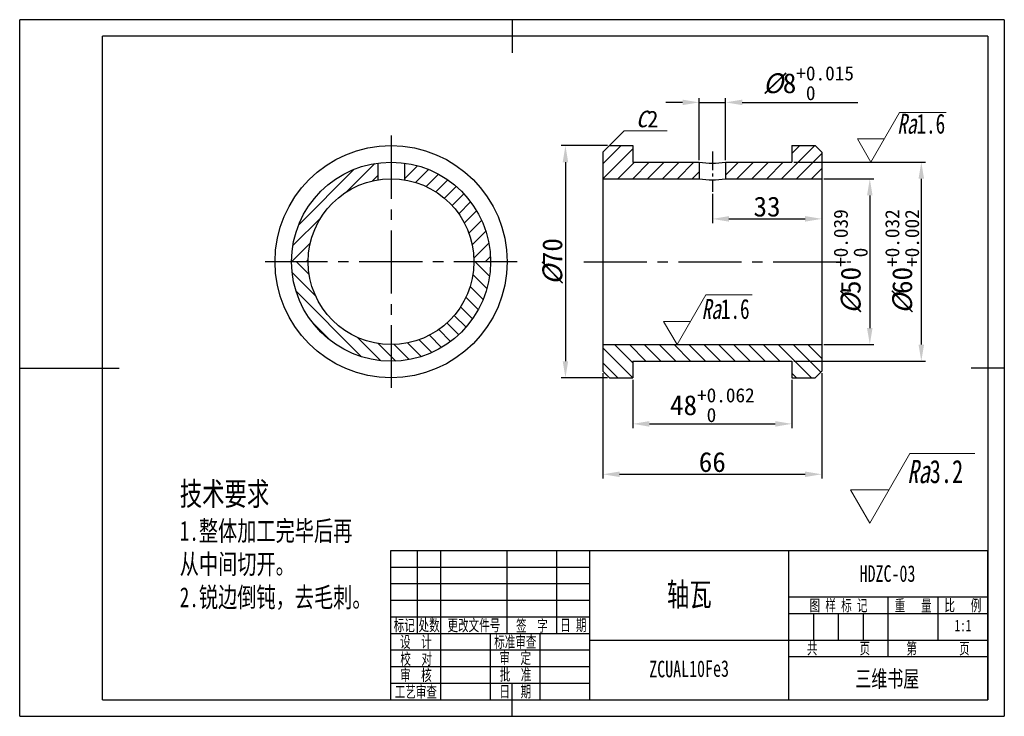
# Model space of a CAD drawing. Header units: millimetres. Extents: x -25 to 272, y -5 to 205.
import ezdxf
from ezdxf.enums import TextEntityAlignment as Align

# ---------------------------------------------------------------- set-up
doc = ezdxf.new("R2010")
doc.units = ezdxf.units.MM
doc.linetypes.add('CENTER2', pattern=[28.575, 19.05, -3.175, 3.175, -3.175])
doc.layers.add('1轮廓实线层', color=7, linetype='Continuous', lineweight=30)
for name, color, linetype in [('2细线层', 7, 'Continuous'), ('3中心线层', 7, 'CENTER2'), ('5剖面线层', 7, 'Continuous'), ('6文字层', 7, 'Continuous'), ('7标注层', 7, 'Continuous'), ('8符号标注层', 7, 'Continuous'), ('图框层', 7, 'Continuous')]:
    doc.layers.add(name, color=color, linetype=linetype)
doc.styles.add('PC_TEXTSTYLE', font='simfang.ttf', dxfattribs={"width": 0.707})
doc.styles.add('PC_TEXTSTYLE5', font='simfang.ttf', dxfattribs={"width": 0.707})
doc.styles.get("Standard").update_dxf_attribs({"font": 'simfang.ttf'})
doc.dimstyles.new('ISO-25', dxfattribs={"dimtxt": 6, "dimasz": 5, "dimexe": 1.25, "dimexo": 0.625, "dimtad": 1, "dimdsep": 46, "dimtxsty": 'Standard', "dimcen": 2.5, "dimadec": 0, "dimazin": 0, "dimtfac": 1, "dimtmove": 0, "dimatfit": 3, "dimfxl": 1, "dimarcsym": 0})

# ---------------------------------------------------------------- blocks, each defined once
blk = doc.blocks.new('ZwmFrameMain_A4^_^无分区图框^_^landscape')
at = {"layer": '1轮廓实线层'}
for p, q in [((123.5, 205), (123.5, 195)), ((0, 0), (0, 200)), ((267, 200), (0, 200)), ((267, 200), (267, 0)), ((-25, 100), (5, 100)), ((272, 100), (262, 100)), ((123.5, -5), (123.5, 5)), ((0, 0), (267, 0))]:
    blk.add_line(p, q, dxfattribs=at)
at = {"layer": '2细线层'}
for p, q in [((-25, -5), (-25, 205)), ((272, 205), (-25, 205)), ((272, 205), (272, -5)), ((-25, -5), (272, -5))]:
    blk.add_line(p, q, dxfattribs=at)
blk = doc.blocks.new('ZwmFrameMain_标题栏2')
at = {"layer": '1轮廓实线层'}
for p, q in [((-180, 45), (0, 45)), ((-180, 0), (-180, 45)), ((-180, 0), (-180, 45)), ((-172, 20), (-172, 45)), ((-165, 20), (-165, 45)), ((-145, 20), (-145, 45)), ((-130, 20), (-130, 45)), ((-120, 0), (-120, 45)), ((-60, 0), (-60, 45)), ((-60, 31), (0, 31)), ((-30, 13), (-30, 31)), ((-15, 18), (-15, 31)), ((-180, 25), (-120, 25)), ((-60, 26), (0, 26)), ((-180, 20), (-120, 20)), ((-165, 0), (-165, 20)), ((-150, 0), (-150, 20)), ((-135, 0), (-135, 20)), ((-120, 18), (0, 18)), ((-60, 13), (0, 13)), ((-180, 0), (0, 0))]:
    blk.add_line(p, q, dxfattribs=at)
at = {"layer": '2细线层'}
for p, q in [((-180, 40), (-120, 40)), ((-180, 35), (-120, 35)), ((-180, 30), (-120, 30)), ((-180, 15), (-120, 15)), ((-180, 10), (-120, 10)), ((-180, 5), (-120, 5))]:
    blk.add_line(p, q, dxfattribs=at)
at = {"layer": '2细线层', "color": 75}
for p, q in [((-52.5, 18), (-52.5, 26)), ((-45, 18), (-45, 26)), ((-37.5, 18), (-37.5, 26))]:
    blk.add_line(p, q, dxfattribs=at)
at = {"layer": '图框层'}
blk.add_line((0, 0), (0, 45), dxfattribs=at)
at = {"layer": '6文字层', "style": 'PC_TEXTSTYLE', "width": 0.667}
for s, p in [(' 图 样 标 记 ', (-45, 28.5)), (' 重   量 ', (-22.5, 28.5)), (' 比   例 ', (-7.5, 28.5)), ('标记', (-176, 22.5)), ('处数', (-168.5, 22.5)), (' 更改文件号 ', (-155, 22.5)), (' 签  字 ', (-137.51, 22.37)), (' 日 期 ', (-125, 22.5)), (' 设  计 ', (-172.5, 17.5)), ('标准审查', (-142.5, 17.5)), ('共        页', (-45, 15.5)), ('第        页', (-15, 15.5)), (' 校  对 ', (-172.4, 12.37)), (' 审  定 ', (-142.53, 12.68)), (' 审  核 ', (-172.5, 7.5)), ('批  准', (-142.43, 7.6)), ('工艺审查', (-172.5, 2.5)), (' 日  期 ', (-142.5, 2.5))]:
    blk.add_text(s, height=3.5, dxfattribs=at).set_placement(p, align=Align.MIDDLE)
at = {"layer": '6文字层', "style": 'PC_TEXTSTYLE', "flags": 8}
for tag, height, width, p, p2 in [('图样代号', 5, 1.827072, (-56.96, 35.53), (-3.51, 35.53)), ('图样名称', 7, 1.307601, (-116.78, 28.23), (-63.22, 28.23)), ('重量', 3.5, 2.575775, (-28.88, 20.51), (-16.35, 20.51)), ('比例', 3.5, 2.509835, (-13.53, 20.62), (-1.42, 20.62)), ('设计', 3.5, 2.626176, (-163.77, 15.45), (-151.09, 15.45)), ('标准审查', 3.5, 1.26155, (-133.59, 15.31), (-120.98, 15.31)), ('共几页', 3.5, 1.072702, (-48.92, 14.11), (-41.01, 14.11)), ('第几页', 3.5, 1.040913, (-18.77, 14.01), (-11.1, 14.01)), ('校对', 3.5, 2.584819, (-163.77, 10.48), (-151.09, 10.48)), ('审定', 3.5, 2.609197, (-133.8, 10.61), (-121.11, 10.61)), ('审核', 3.5, 2.606115, (-163.87, 5.38), (-151.09, 5.38)), ('批准', 3.5, 2.608434, (-133.7, 5.38), (-121.11, 5.38)), ('企业名称', 5, 1.780682, (-56.33, 3.82), (-4.24, 3.82)), ('工艺审查', 3.5, 1.277902, (-163.87, 0.41), (-151.09, 0.41)), ('日期', 3.5, 2.708793, (-134.08, 0.41), (-121.11, 0.41))]:
    blk.add_attdef(tag, text='', height=height, dxfattribs=dict(at, width=width)).set_placement(p, p2, align=Align.FIT)
at = {"layer": '6文字层', "style": 'PC_TEXTSTYLE', "width": 0.838069, "flags": 8}
blk.add_attdef('产品名称或材料标记', text='', height=5, rotation=0.4655, dxfattribs=at).set_placement((-117.65, 6.59), (-62.48, 7.04), align=Align.FIT)
at = {"layer": '6文字层', "color": 0, "style": 'PC_TEXTSTYLE', "width": 0.991492, "flags": 8}
blk.add_attdef('图纸张数', text='', height=3.5, dxfattribs=at).set_placement((-6.01, -4.12), (3.86, -4.12), align=Align.FIT)
blk = doc.blocks.new('*D3')
at = {"layer": '7标注层', "color": 0, "lineweight": -2}
for p, q in [((159.93, 96.42), (159.93, 81.91)), ((207.93, 96.42), (207.93, 81.91)), ((164.93, 83.16), (202.93, 83.16))]:
    blk.add_line(p, q, dxfattribs=at)
at = {"layer": '7标注层', "color": 0}
for points in [[(164.93, 83.99), (164.93, 82.32), (159.93, 83.16)], [(202.93, 82.32), (202.93, 83.99), (207.93, 83.16)]]:
    blk.add_solid(points, dxfattribs=at)
at = {"layer": 'Defpoints', "color": 0}
for p in [(159.93, 97.05), (207.93, 97.05), (207.93, 83.16)]:
    blk.add_point(p, dxfattribs=at)
at = {"layer": '7标注层', "color": 0, "insert": (183.93, 88.8), "char_height": 6, "attachment_point": 5}
blk.add_mtext('{\\A1;48{}{\\H0.71x;\\C7;\\S+0.062^  0;}}', dxfattribs=at)
blk = doc.blocks.new('*D5')
at = {"layer": '7标注层', "color": 0, "lineweight": -2}
for p, q in [((150.93, 98.42), (150.93, 66.71)), ((216.93, 98.42), (216.93, 66.71)), ((155.93, 67.96), (211.93, 67.96))]:
    blk.add_line(p, q, dxfattribs=at)
at = {"layer": '7标注层', "color": 0}
for points in [[(155.93, 68.79), (155.93, 67.13), (150.93, 67.96)], [(211.93, 67.13), (211.93, 68.79), (216.93, 67.96)]]:
    blk.add_solid(points, dxfattribs=at)
at = {"layer": 'Defpoints', "color": 0}
for p in [(150.93, 99.05), (216.93, 99.05), (216.93, 67.96)]:
    blk.add_point(p, dxfattribs=at)
at = {"layer": '7标注层', "color": 0, "insert": (183.93, 71.62), "char_height": 6, "attachment_point": 5}
blk.add_mtext('66', dxfattribs=at)
blk = doc.blocks.new('*D6')
at = {"layer": '7标注层', "color": 0, "lineweight": -2}
for p, q in [((152.31, 167.05), (138.37, 167.05)), ((139.62, 162.05), (139.62, 102.05)), ((152.31, 97.05), (138.37, 97.05))]:
    blk.add_line(p, q, dxfattribs=at)
at = {"layer": '7标注层', "color": 0}
for points in [[(140.45, 162.05), (138.79, 162.05), (139.62, 167.05)], [(138.79, 102.05), (140.45, 102.05), (139.62, 97.05)]]:
    blk.add_solid(points, dxfattribs=at)
at = {"layer": 'Defpoints', "color": 0}
for p in [(152.93, 167.05), (139.62, 97.05), (152.93, 97.05)]:
    blk.add_point(p, dxfattribs=at)
at = {"layer": '7标注层', "color": 0, "insert": (135.79, 132.05), "char_height": 6, "attachment_point": 5, "rotation": 90}
blk.add_mtext('{\\fFangSong|b0|i1|c134|p49;%%C}70', dxfattribs=at)
blk = doc.blocks.new('*D7')
at = {"layer": '7标注层', "color": 0, "lineweight": -2}
for p, q in [((217.56, 157.05), (232.68, 157.05)), ((231.43, 152.05), (231.43, 112.05)), ((217.56, 107.05), (232.68, 107.05))]:
    blk.add_line(p, q, dxfattribs=at)
at = {"layer": '7标注层', "color": 0}
for points in [[(232.26, 152.05), (230.59, 152.05), (231.43, 157.05)], [(230.59, 112.05), (232.26, 112.05), (231.43, 107.05)]]:
    blk.add_solid(points, dxfattribs=at)
at = {"layer": 'Defpoints', "color": 0}
for p in [(216.93, 157.05), (216.93, 107.05), (231.43, 107.05)]:
    blk.add_point(p, dxfattribs=at)
at = {"layer": '7标注层', "color": 0, "insert": (225.65, 132.05), "char_height": 6, "attachment_point": 5, "rotation": 90}
blk.add_mtext('{\\A1;{\\ffangsong|b0|i1|c134|p49;%%c}{50}{}{\\H0.71x;\\C7;\\S+0.039^  0;}}', dxfattribs=at)
blk = doc.blocks.new('*D8')
at = {"layer": '7标注层', "color": 0, "lineweight": -2}
for p, q in [((208.56, 162.05), (248.22, 162.05)), ((246.97, 157.05), (246.97, 107.05)), ((208.56, 102.05), (248.22, 102.05))]:
    blk.add_line(p, q, dxfattribs=at)
at = {"layer": '7标注层', "color": 0}
for points in [[(247.8, 157.05), (246.13, 157.05), (246.97, 162.05)], [(246.13, 107.05), (247.8, 107.05), (246.97, 102.05)]]:
    blk.add_solid(points, dxfattribs=at)
at = {"layer": 'Defpoints', "color": 0}
for p in [(207.93, 162.05), (207.93, 102.05), (246.97, 102.05)]:
    blk.add_point(p, dxfattribs=at)
at = {"layer": '7标注层', "color": 0, "insert": (241.18, 132.05), "char_height": 6, "attachment_point": 5, "rotation": 90}
blk.add_mtext('{\\A1;{\\ffangsong|b0|i1|c134|p49;%%c}{60}{}{\\H0.71x;\\C7;\\S+0.032^ +0.002;}}', dxfattribs=at)
blk = doc.blocks.new('*D9')
at = {"layer": '7标注层', "color": 0, "lineweight": -2}
for p, q in [((179.93, 162.67), (179.93, 181.32)), ((187.93, 162.67), (187.93, 181.32)), ((174.93, 180.07), (169.93, 180.07)), ((179.93, 180.07), (187.93, 180.07)), ((192.93, 180.07), (227.85, 180.07))]:
    blk.add_line(p, q, dxfattribs=at)
at = {"layer": '7标注层', "color": 0}
for points in [[(174.93, 179.24), (174.93, 180.9), (179.93, 180.07)], [(192.93, 180.9), (192.93, 179.24), (187.93, 180.07)]]:
    blk.add_solid(points, dxfattribs=at)
at = {"layer": 'Defpoints', "color": 0}
for p in [(187.93, 180.07), (179.93, 162.05), (187.93, 162.05)]:
    blk.add_point(p, dxfattribs=at)
at = {"layer": '7标注层', "color": 0, "insert": (212.89, 185.86), "char_height": 6, "attachment_point": 5}
blk.add_mtext('{\\A1;{\\ffangsong|b0|i1|c134|p49;%%c}{8}{}{\\H0.71x;\\C7;\\S+0.015^  0;}}', dxfattribs=at)
blk = doc.blocks.new('*D10')
at = {"layer": '7标注层', "color": 0, "lineweight": -2}
for p, q in [((183.93, 152.47), (183.93, 143.71)), ((216.93, 152.47), (216.93, 143.71)), ((188.93, 144.96), (211.93, 144.96))]:
    blk.add_line(p, q, dxfattribs=at)
at = {"layer": '7标注层', "color": 0}
for points in [[(188.93, 145.79), (188.93, 144.12), (183.93, 144.96)], [(211.93, 144.12), (211.93, 145.79), (216.93, 144.96)]]:
    blk.add_solid(points, dxfattribs=at)
at = {"layer": 'Defpoints', "color": 0}
for p in [(183.93, 153.09), (216.93, 153.09), (216.93, 144.96)]:
    blk.add_point(p, dxfattribs=at)
at = {"layer": '7标注层', "color": 0, "insert": (200.43, 148.62), "char_height": 6, "attachment_point": 5}
blk.add_mtext('33', dxfattribs=at)

msp = doc.modelspace()

# ---------------------------------------------------------------- hatches: boundary and pattern name
at = {"layer": '5剖面线层'}
h = msp.add_hatch(dxfattribs=at)
h.set_pattern_fill('ANSI31', color=256)
h.set_pattern_definition([(45, (150.9314, 157.049), (-2.24506, 2.24506), [])])
h.paths.add_polyline_path([(187.931, 157.049), (216.931, 157.049), (216.931, 165.049), (214.931, 167.049), (207.931, 167.049), (207.931, 162.049), (187.931, 162.049)])
h.paths.add_polyline_path([(150.931, 157.049), (179.931, 157.049), (179.931, 162.049), (159.931, 162.049), (159.931, 167.049), (152.931, 167.049), (150.931, 165.049)])
h = msp.add_hatch(dxfattribs=at)
h.set_pattern_fill('ANSI31', color=256)
h.set_pattern_definition([(45, (57.0303, 132.049), (-2.24506, 2.24506), [])])
h.paths.add_polyline_path([(91.03, 156.727), (91.03, 161.781, -0.3755653), (117.03, 132.049), (112.03, 132.049, 0.3678942)])
h.paths.add_polyline_path([(57.03, 132.049, -0.3755653), (83.03, 161.781), (83.03, 156.727, 0.3678942), (62.03, 132.049)])
h = msp.add_hatch(dxfattribs=at)
h.set_pattern_fill('ANSI31', color=256, angle=90)
h.set_pattern_definition([(135, (57.0303, 102.049), (-2.24506, -2.24506), [])])
h.paths.add_polyline_path([(57.03, 132.049), (62.03, 132.049, 0.4142136), (87.03, 107.049), (87.03, 102.049, -0.4142136)])
h.paths.add_polyline_path([(87.03, 102.049), (87.03, 107.049, 0.4142136), (112.03, 132.049), (117.03, 132.049, -0.4142136)])
h = msp.add_hatch(dxfattribs=at)
h.set_pattern_fill('ANSI31', color=256, angle=90)
h.set_pattern_definition([(135, (150.9314, 97.049), (-2.24506, -2.24506), [])])
h.paths.add_polyline_path([(150.931, 99.049), (150.931, 107.049), (216.931, 107.049), (216.931, 99.049), (214.931, 97.049), (207.931, 97.049), (207.931, 102.049), (159.931, 102.049), (159.931, 97.049), (152.931, 97.049)])

# ---------------------------------------------------------------- linework, layer by layer
at = {"layer": '1轮廓实线层'}
for p, q in [((152.931, 167.049), (150.931, 165.049)), ((152.931, 167.049), (159.931, 167.049)), ((159.931, 167.049), (159.931, 162.049)), ((207.931, 167.049), (207.931, 162.049)), ((207.931, 167.049), (214.931, 167.049)), ((214.931, 167.049), (216.931, 165.049)), ((150.931, 165.049), (150.931, 99.049)), ((216.931, 165.049), (216.931, 99.049)), ((83.03, 161.781), (83.03, 156.727)), ((91.03, 161.781), (91.03, 156.727)), ((159.931, 162.049), (179.931, 162.049)), ((179.931, 162.049), (179.931, 157.049)), ((187.931, 162.049), (187.931, 157.049)), ((187.931, 162.049), (207.931, 162.049)), ((150.931, 157.049), (179.931, 157.049)), ((187.931, 157.049), (216.931, 157.049)), ((150.931, 107.049), (216.931, 107.049)), ((159.931, 102.049), (207.931, 102.049)), ((159.931, 102.049), (159.931, 97.049)), ((207.931, 102.049), (207.931, 97.049)), ((152.931, 97.049), (150.931, 99.049)), ((214.931, 97.049), (216.931, 99.049)), ((152.931, 97.049), (159.931, 97.049)), ((207.931, 97.049), (214.931, 97.049))]:
    msp.add_line(p, q, dxfattribs=at)
for radius in [35, 30, 25]:
    msp.add_circle((87.03, 132.049), radius, dxfattribs=at)
for centre, radius, start, end in [((183.931, 191.781), 30, 262.33774, 277.66226), ((183.931, 181.727), 25, 260.7931, 279.2069)]:
    msp.add_arc(centre, radius, start, end, dxfattribs=at)
at = {"layer": '3中心线层'}
for p, q in [((87.03, 170.049), (87.03, 94.049)), ((125.03, 132.049), (49.03, 132.049)), ((145.126, 132.049), (225.709, 132.049))]:
    msp.add_line(p, q, dxfattribs=at)
at = {"layer": '3中心线层', "ltscale": 0.3}
msp.add_line((183.931, 165.317), (183.931, 153.095), dxfattribs=at)
at = {"layer": '7标注层', "color": 7, "lineweight": 0}
for p in [(152.931, 167.049), (170.319, 171.487)]:
    msp.add_line(p, (157.37, 171.487), dxfattribs=at)
at = {"layer": '8符号标注层', "color": 7, "lineweight": 0}
for p, q in [((231.765, 162.049), (240.425, 177.049)), ((240.425, 177.049), (254.429, 177.049)), ((227.724, 169.049), (231.765, 162.049)), ((227.724, 169.049), (235.807, 169.049)), ((173.285, 107.049), (181.945, 122.049)), ((181.945, 122.049), (195.949, 122.049)), ((169.243, 114.049), (173.285, 107.049)), ((169.243, 114.049), (177.326, 114.049)), ((231.397, 53.272), (243.521, 74.272)), ((243.521, 74.272), (263.126, 74.272)), ((225.623, 63.272), (231.397, 53.272)), ((225.623, 63.272), (237.17, 63.272))]:
    msp.add_line(p, q, dxfattribs=at)

# ---------------------------------------------------------------- block references
at = {"layer": '图框层'}
msp.add_blockref('ZwmFrameMain_A4^_^无分区图框^_^landscape', (0, 0), dxfattribs=at)
ref = msp.add_blockref('ZwmFrameMain_标题栏2', (267, 0), dxfattribs=at)
ref.add_attrib('产品名称或材料标记', 'ZCUAL10Fe3', dxfattribs={"layer": '6文字层', "height": 5, "rotation": 0.4655, "style": 'PC_TEXTSTYLE', "width": 0.707}).set_placement((176.936, 6.818), align=Align.CENTER)
ref.add_attrib('企业名称', '三维书屋', dxfattribs={"layer": '6文字层', "height": 5, "style": 'PC_TEXTSTYLE', "width": 0.707}).set_placement((236.715, 3.822), align=Align.CENTER)
ref.add_attrib('图样名称', '轴瓦', dxfattribs={"layer": '6文字层', "height": 7, "style": 'PC_TEXTSTYLE', "width": 0.707}).set_placement((176.996, 28.231), align=Align.CENTER)
ref.add_attrib('图样代号', 'HDZC-03', dxfattribs={"layer": '6文字层', "height": 5, "style": 'PC_TEXTSTYLE', "width": 0.707}).set_placement((236.767, 35.533), align=Align.CENTER)
ref.add_attrib('比例', '1:1', dxfattribs={"layer": '6文字层', "height": 3.5, "style": 'PC_TEXTSTYLE', "width": 0.707}).set_placement((259.528, 20.616), align=Align.CENTER)

# ---------------------------------------------------------------- texts
at = {"layer": '6文字层', "insert": (23.278, 65.571), "char_height": 7, "attachment_point": 1, "style": 'PC_TEXTSTYLE5'}
msp.add_mtext_dynamic_manual_height_columns('技术要求\\P{\\H0.857143x;1.整体加工完毕后再从中间切开。\\P2.锐边倒钝，去毛刺。}', width=57.09907, gutter_width=12.5, heights=[0], dxfattribs=at)
at = {"layer": '7标注层', "color": 7, "insert": (164.29, 172.487), "char_height": 5, "attachment_point": 8, "style": 'PC_TEXTSTYLE'}
msp.add_mtext('{\\fFangSong|b0|i1|c134|p49;\\W1;C\\fFangSong|b0|i0|c134|p49;2}', dxfattribs=at)
at = {"layer": '8符号标注层', "color": 7, "attachment_point": 7, "style": 'PC_TEXTSTYLE'}
for s, insert, char_height in [('{\\fFangSong|b0|i1|c134|p49;Ra}1.6', (239.748, 170.549), 6), ('{\\fFangSong|b0|i1|c134|p49;Ra}1.6', (180.738, 114.694), 6), ('{\\fFangSong|b0|i1|c134|p49;Ra}3.2', (242.759, 65.172), 7)]:
    msp.add_mtext(s, dxfattribs=dict(at, insert=insert, char_height=char_height))

# ---------------------------------------------------------------- dimensions: what is measured, and where the dimension line sits
at = {"layer": '7标注层'}
for base, p1, p2, text, override, picture, middle in [((187.931, 180.07), (179.931, 162.049), (187.931, 162.049), '{\\A1;{\\ffangsong|b0|i1|c134|p49;%%c}{<>}{}{\\H0.71x;\\C7;\\S+0.015^  0;}}', {"dimgap": 0.625, "dimtad": 1, "dimjust": 0, "dimdec": 2, "dimlfac": 1, "dimpost": '<>', "dimtxsty": 'Standard', "dimse1": 0, "dimse2": 0, "dimsd1": 0, "dimsd2": 0, "dimtol": 0, "dimlim": 0, "dimtp": 0.015, "dimtm": 0, "dimtdec": 3, "dimtofl": 1, "dimtvp": 0.1}, '*D9', (212.891, 185.86)), ((207.931, 83.157), (159.931, 97.049), (207.931, 97.049), '{\\A1;<>{}{\\H0.71x;\\C7;\\S+0.062^  0;}}', {"dimgap": 0.625, "dimtad": 1, "dimjust": 0, "dimdec": 2, "dimlfac": 1, "dimpost": '<>', "dimse1": 0, "dimse2": 0, "dimsd1": 0, "dimsd2": 0, "dimtol": 0, "dimlim": 0, "dimtp": 0.062, "dimtm": 0, "dimtdec": 3, "dimtofl": 1, "dimtvp": 0.1}, '*D3', (183.931, 88.799))]:
    dim = msp.add_linear_dim(base=base, p1=p1, p2=p2, text=text, dimstyle='ISO-25', override=override, dxfattribs=at)
    dim.commit()
    dim.dimension.update_dxf_attribs({"geometry": picture, "text_midpoint": middle})
for base, p1, p2, text, override, picture, middle in [((139.62, 97.049), (152.931, 167.049), (152.931, 97.049), '{\\fFangSong|b0|i1|c134|p49;%%C}<>', {"dimtxsty": 'Standard'}, '*D6', (135.789, 132.049)), ((246.968, 102.049), (207.931, 162.049), (207.931, 102.049), '{\\A1;{\\ffangsong|b0|i1|c134|p49;%%c}{<>}{}{\\H0.71x;\\C7;\\S+0.032^ +0.002;}}', {"dimgap": 0.625, "dimtad": 1, "dimjust": 0, "dimdec": 2, "dimlfac": 1, "dimpost": '<>', "dimtxsty": 'Standard', "dimse1": 0, "dimse2": 0, "dimsd1": 0, "dimsd2": 0, "dimtol": 0, "dimlim": 0, "dimtp": 0.032, "dimtm": -0.002, "dimtdec": 3, "dimtofl": 1, "dimtvp": 0.1}, '*D8', (241.177, 132.049)), ((231.427, 107.049), (216.931, 157.049), (216.931, 107.049), '{\\A1;{\\ffangsong|b0|i1|c134|p49;%%c}{<>}{}{\\H0.71x;\\C7;\\S+0.039^  0;}}', {"dimgap": 0.625, "dimtad": 1, "dimjust": 0, "dimdec": 2, "dimlfac": 1, "dimpost": '<>', "dimtxsty": 'Standard', "dimse1": 0, "dimse2": 0, "dimsd1": 0, "dimsd2": 0, "dimtol": 0, "dimlim": 0, "dimtp": 0.039, "dimtm": 0, "dimtdec": 3, "dimtofl": 1, "dimtvp": 0.1}, '*D7', (225.648, 132.049))]:
    dim = msp.add_linear_dim(base=base, p1=p1, p2=p2, angle=90, text=text, dimstyle='ISO-25', override=override, dxfattribs=at)
    dim.commit()
    dim.dimension.update_dxf_attribs({"geometry": picture, "text_midpoint": middle})
for base, p1, p2, picture, middle in [((216.931, 144.958), (183.931, 153.095), (216.931, 153.095), '*D10', (200.431, 148.618)), ((216.931, 67.962), (150.931, 99.049), (216.931, 99.049), '*D5', (183.931, 71.621))]:
    dim = msp.add_linear_dim(base=base, p1=p1, p2=p2, dimstyle='ISO-25', dxfattribs=at)
    dim.commit()
    dim.dimension.update_dxf_attribs({"geometry": picture, "text_midpoint": middle})

doc.saveas('drawing.dxf')
